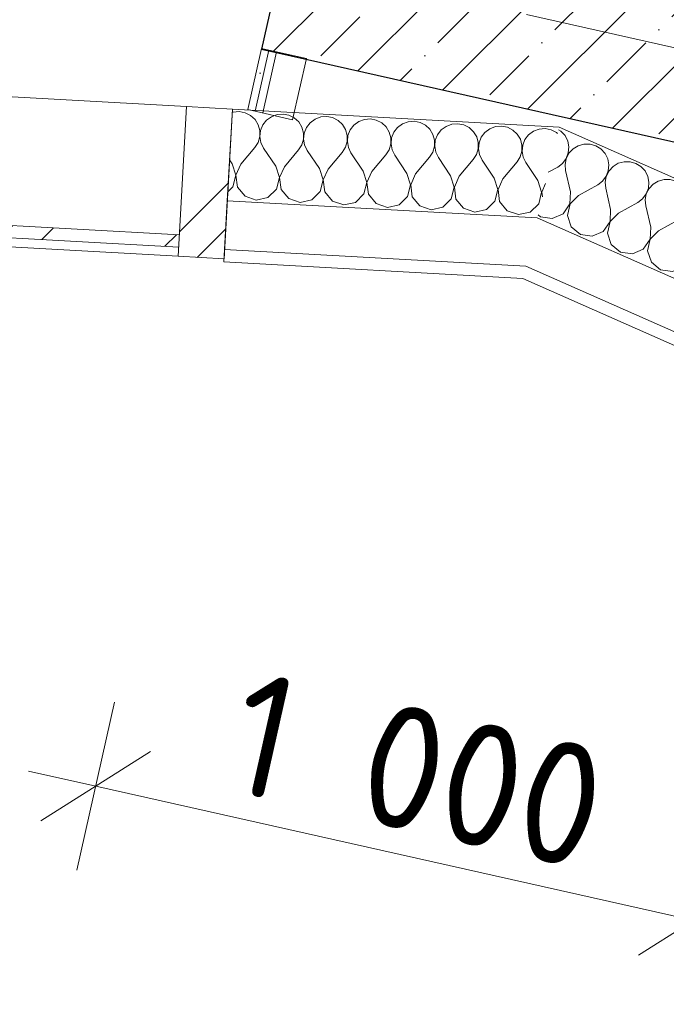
# Model space of a CAD drawing. Header units: millimetres. Extents: x -7213913 to -6937159, y 6128912 to 6404062.
# Tile 73 of 208: x -7193808 to -7192753, y 6156232 to 6157840. Entities that reach past the tile are written whole.
import ezdxf
from ezdxf.enums import TextEntityAlignment as Align

# ---------------------------------------------------------------- set-up
doc = ezdxf.new("R2010")
doc.units = ezdxf.units.MM
doc.header["$MEASUREMENT"] = 0
doc.set_wipeout_variables(frame=1)
doc.linetypes.add('Wipeout_Contour', pattern=[1000, 0, -1000])
doc.linetypes.add('Штрихпунктирная', pattern=[670.277762, 352.777767, -176.388884, 0, -141.111112])
for name, color, linetype in [('АР-Стены_внешние_.АР', 7, 'Continuous'), ('АР-Стены_внутренние_пилоны.АР', 7, 'Continuous'), ('АР-Стены_Наружные ВИТРАЖ', 7, 'Continuous'), ('АР-Стены_Перегородки_шахты_.АР', 7, 'Continuous'), ('АР-Чертеж-Оси_Осевые размеры.АР', 7, 'Continuous'), ('АР-Чертеж-Размеры.АР', 7, 'Continuous')]:
    doc.layers.add(name, color=color, linetype=linetype)
for name, color, linetype, lineweight in [('АР-Стены_внешние_.АР_Ном._пера__1', 7, 'Continuous', 0), ('АР-Стены_внутренние_пилоны.АР_Ном._пера__1', 7, 'Continuous', 30), ('АР-Стены_Наружные ВИТРАЖ_Ном._пера__120', 7, 'Continuous', 0), ('АР-Стены_Перегородки_шахты_.АР_Ном._пера__1', 7, 'Continuous', 15), ('АР-Чертеж-Оси_Осевые размеры.АР_Ном._пера__120', 7, 'Continuous', 0), ('АР-Чертеж-Размеры.АР_Ном._пера__1', 7, 'Continuous', 0)]:
    doc.layers.add(name, color=color, linetype=linetype, lineweight=lineweight)
doc.styles.add('РЎР“Р•РќР•Р\xa0Р\x98Р\xa0_РЎРўР\x98Р›Р¬_3', font='GOST_Common.ttf')
doc.styles.add('РЎР“Р•РќР•Р\xa0Р\x98Р\xa0_РЎРўР\x98Р›Р¬_5', font='GOTHIC.TTF')
doc.dimstyles.new('СГЕНЕРИР_СТИЛЬ__3', dxfattribs={"dimtxt": 200, "dimasz": 142.5, "dimexe": 0.18, "dimexo": 0.0625, "dimgap": 0, "dimtad": 1, "dimdec": 0, "dimzin": 0, "dimdsep": 46, "dimtxsty": 'РЎР“Р•РќР•Р\xa0Р\x98Р\xa0_РЎРўР\x98Р›Р¬_3', "dimblk": 'ARROWHEAD_6', "dimblk1": 'ARROWHEAD_6', "dimblk2": 'ARROWHEAD_6', "dimcen": 0.09, "dimse1": 1, "dimse2": 1, "dimclrd": 7, "dimclre": 7, "dimclrt": 7, "dimazin": 0, "dimtfac": 1, "dimtdec": 4, "dimtmove": 0, "dimatfit": 3, "dimfxl": 1, "dimtolj": 1, "dimtzin": 0, "dimarcsym": 0})
pattern_1 = [(45, (-6566190.34, 6562677.8), (-176.776695, 176.776695), []), (45, (-6566225.7, 6562713.15), (-176.776695, 176.776695), []), (45, (-6566261.05, 6562748.5), (-176.776695, 176.776695), [])]
pattern_2 = [(0, (-6566190.34, 6562677.795), (0, 75), [0, -75])]

# ---------------------------------------------------------------- blocks, each defined once
blk = doc.blocks.new('Навесная Стена_27_1', base_point=(-6566190.3, 6562677.8))
at = {"layer": 'АР-Стены_Наружные ВИТРАЖ_Ном._пера__120', "color": 7, "linetype": 'Continuous', "lineweight": 0, "flags": 128}
for points in [[(-7194671.7, 6157761.5), (-7195557.8, 6157810.5)], [(-7193535.8, 6157698.6), (-7194596.8, 6157757.3)], [(-7194685.2, 6157516.8), (-7195571.4, 6157565.9)], [(-7193549.4, 6157454), (-7194610.4, 6157512.7)]]:
    blk.add_lwpolyline(points, dxfattribs=at)
at = {"color": 254, "linetype": 'Wipeout_Contour', "lineweight": 0, "ltscale": 37880966.07852598}
blk.add_wipeout([(-7195570.6, 6157580.8), (-7194684.4, 6157531.8), (-7194683.3, 6157551.8), (-7195569.4, 6157600.8)], dxfattribs=at).dxf.layer = 'АР-Стены_Наружные ВИТРАЖ'
at = {"color": 254, "linetype": 'Wipeout_Contour', "lineweight": 0, "ltscale": 37877628.99157616}
blk.add_wipeout([(-7194609.5, 6157527.7), (-7193548.5, 6157469), (-7193547.4, 6157488.9), (-7194608.4, 6157547.6)], dxfattribs=at).dxf.layer = 'АР-Стены_Наружные ВИТРАЖ'
at = {"layer": 'АР-Стены_Наружные ВИТРАЖ', "linetype": 'Continuous', "lineweight": 0, "true_color": 0x000000}
h = blk.add_hatch(dxfattribs=at)
h.set_pattern_fill('АЛЮМИНИЙ_0001', color=18, style=0, pattern_type=2)
h.set_pattern_definition(pattern_1)
h.paths.add_polyline_path([(-7195570.6, 6157580.8), (-7194684.4, 6157531.8), (-7194683.3, 6157551.8), (-7195569.4, 6157600.8)])
h = blk.add_hatch(dxfattribs=at)
h.set_pattern_fill('АЛЮМИНИЙ_0001', color=18, style=0, pattern_type=2)
h.set_pattern_definition(pattern_1)
h.paths.add_polyline_path([(-7194609.5, 6157527.7), (-7193548.5, 6157469), (-7193547.4, 6157488.9), (-7194608.4, 6157547.6)])
at = {"layer": 'АР-Стены_Наружные ВИТРАЖ_Ном._пера__120', "color": 7, "linetype": 'Continuous', "lineweight": 0, "flags": 128}
for points in [[(-7195570.6, 6157580.8), (-7195569.4, 6157600.8), (-7194683.3, 6157551.8), (-7194684.4, 6157531.8)], [(-7194609.5, 6157527.7), (-7194608.4, 6157547.6), (-7193547.4, 6157488.9), (-7193548.5, 6157469)]]:
    blk.add_lwpolyline(points, close=True, dxfattribs=at)
at = {"color": 254, "linetype": 'Wipeout_Contour', "lineweight": 0, "ltscale": 37882732.34991529}
blk.add_wipeout([(-7195571.4, 6157565.9), (-7195557.8, 6157810.5), (-7195632.7, 6157814.6), (-7195646.3, 6157570)], dxfattribs=at).dxf.layer = 'АР-Стены_Наружные ВИТРАЖ'
at = {"color": 254, "linetype": 'Wipeout_Contour', "lineweight": 0, "ltscale": 37879673.46412234}
blk.add_wipeout([(-7194610.4, 6157512.7), (-7194596.8, 6157757.3), (-7194671.7, 6157761.5), (-7194685.2, 6157516.8)], dxfattribs=at).dxf.layer = 'АР-Стены_Наружные ВИТРАЖ'
at = {"color": 254, "linetype": 'Wipeout_Contour', "lineweight": 0, "ltscale": 37876058.21876802}
blk.add_wipeout([(-7193474.5, 6157449.8), (-7193460.9, 6157694.5), (-7193535.8, 6157698.6), (-7193549.4, 6157454)], dxfattribs=at).dxf.layer = 'АР-Стены_Наружные ВИТРАЖ'
at = {"layer": 'АР-Стены_Наружные ВИТРАЖ', "linetype": 'Continuous', "lineweight": 0, "true_color": 0x000000}
h = blk.add_hatch(dxfattribs=at)
h.set_pattern_fill('АЛЮМИНИЙ_0001', color=18, style=0, pattern_type=2)
h.set_pattern_definition(pattern_1)
h.paths.add_polyline_path([(-7195571.4, 6157565.9), (-7195557.8, 6157810.5), (-7195632.7, 6157814.6), (-7195646.3, 6157570)])
h = blk.add_hatch(dxfattribs=at)
h.set_pattern_fill('АЛЮМИНИЙ_0001', color=18, style=0, pattern_type=2)
h.set_pattern_definition(pattern_1)
h.paths.add_polyline_path([(-7194610.4, 6157512.7), (-7194596.8, 6157757.3), (-7194671.7, 6157761.5), (-7194685.2, 6157516.8)])
h = blk.add_hatch(dxfattribs=at)
h.set_pattern_fill('АЛЮМИНИЙ_0001', color=18, style=0, pattern_type=2)
h.set_pattern_definition(pattern_1)
h.paths.add_polyline_path([(-7193474.5, 6157449.8), (-7193460.9, 6157694.5), (-7193535.8, 6157698.6), (-7193549.4, 6157454)])
at = {"layer": 'АР-Стены_Наружные ВИТРАЖ_Ном._пера__120', "color": 7, "linetype": 'Continuous', "lineweight": 0, "flags": 128}
for points in [[(-7195571.4, 6157565.9), (-7195646.3, 6157570), (-7195632.7, 6157814.6), (-7195557.8, 6157810.5)], [(-7194610.4, 6157512.7), (-7194685.2, 6157516.8), (-7194671.7, 6157761.5), (-7194596.8, 6157757.3)], [(-7193474.5, 6157449.8), (-7193549.4, 6157454), (-7193535.8, 6157698.6), (-7193460.9, 6157694.5)]]:
    blk.add_lwpolyline(points, close=True, dxfattribs=at)
blk = doc.blocks.new('Стена_138_1', base_point=(-7193413.3, 6157793.6))
at = {"layer": 'АР-Стены_Перегородки_шахты_.АР', "linetype": 'Continuous', "lineweight": 0, "true_color": 0x000000}
h = blk.add_hatch(dxfattribs=at)
h.set_pattern_fill('ШТУКАТУРКА__ГИПС_03_0001', color=18, style=0, pattern_type=2)
h.set_pattern_definition(pattern_2)
h.paths.add_polyline_path([(-7193413.3, 6157793.6), (-7193435.8, 6157693.5), (-7193423.6, 6157690.8), (-7193401.1, 6157790.8)])
h = blk.add_hatch(dxfattribs=at)
h.set_pattern_fill('ШТУКАТУРКА__ГИПС_03_0001', color=18, style=0, pattern_type=2)
h.set_pattern_definition(pattern_2)
h.paths.add_polyline_path([(-7193401.1, 6157790.8), (-7193423.6, 6157690.8), (-7193411.4, 6157688), (-7193388.9, 6157788.1)])
at = {"layer": 'АР-Стены_Перегородки_шахты_.АР_Ном._пера__1', "color": 7, "linetype": 'Continuous', "lineweight": 0}
for p, q in [((-7193401.1, 6157790.8), (-7193423.6, 6157690.8)), ((-7193388.9, 6157788.1), (-7193411.4, 6157688))]:
    blk.add_line(p, q, dxfattribs=at)
at = {"layer": 'АР-Стены_Перегородки_шахты_.АР_Ном._пера__1', "color": 7, "linetype": 'Continuous', "lineweight": 0, "flags": 128}
for points in [[(-7193413.3, 6157793.6), (-7193435.8, 6157693.5)], [(-7193340.1, 6157777.1), (-7193413.3, 6157793.6)], [(-7193362.6, 6157677.1), (-7193340.1, 6157777.1)], [(-7193435.8, 6157693.5), (-7193362.6, 6157677.1)]]:
    blk.add_lwpolyline(points, dxfattribs=at)
blk = doc.blocks.new('Стена_248_1', base_point=(-7192306.2, 6158158.3))
at = {"layer": 'АР-Стены_внутренние_пилоны.АР', "linetype": 'Continuous', "lineweight": 0, "true_color": 0x000000}
h = blk.add_hatch(dxfattribs=at)
h.set_pattern_fill('ЖЕЛЕЗОБЕТОН__PROJECT__0001', color=18, style=0, pattern_type=2)
h.set_pattern_definition([(45, (-6566190.34, 6562677.8), (-84.852814, 84.852814), []), (45, (-6566232.77, 6562720.22), (-84.852814, 84.852814), [90, -30, 0, -30])])
h.paths.add_polyline_path([(-7192306.2, 6158158.3), (-7193281.9, 6158377.5), (-7193413.4, 6157792.1), (-7192437.7, 6157572.9)])
at = {"layer": 'АР-Стены_внутренние_пилоны.АР_Ном._пера__1', "color": 7, "linetype": 'Continuous', "lineweight": 30, "flags": 128}
for points in [[(-7193281.9, 6158377.5), (-7193413.4, 6157792.1)], [(-7192306.2, 6158158.3), (-7193281.9, 6158377.5)], [(-7192437.7, 6157572.9), (-7192306.2, 6158158.3)], [(-7193413.4, 6157792.1), (-7192437.7, 6157572.9)]]:
    blk.add_lwpolyline(points, dxfattribs=at)
blk = doc.blocks.new('*X657', base_point=(-6566190.3, 6562677.8))
at = {"layer": 'АР-Стены_внешние_.АР_Ном._пера__1', "color": 7, "linetype": 'Continuous', "lineweight": 0}
for p, q in [((-7193459.3, 6157689.4), (-7193461.3, 6157688.7)), ((-7193449.5, 6157690.3), (-7193459.3, 6157689.4)), ((-7193439.9, 6157688.4), (-7193449.5, 6157690.3)), ((-7193431.1, 6157683.9), (-7193439.9, 6157688.4)), ((-7193378.2, 6157686.3), (-7193388, 6157685.5)), ((-7193368.5, 6157684.4), (-7193378.2, 6157686.3)), ((-7193423.8, 6157677.2), (-7193431.1, 6157683.9)), ((-7193418.7, 6157668.8), (-7193423.8, 6157677.2)), ((-7193405.2, 6157676.2), (-7193411.2, 6157668.4)), ((-7193397.2, 6157682), (-7193405.2, 6157676.2)), ((-7193388, 6157685.5), (-7193397.2, 6157682)), ((-7193359.8, 6157680), (-7193368.5, 6157684.4)), ((-7193352.5, 6157673.3), (-7193359.8, 6157680)), ((-7193347.4, 6157664.8), (-7193352.5, 6157673.3)), ((-7193333.9, 6157672.2), (-7193339.9, 6157664.4)), ((-7193325.9, 6157678.1), (-7193333.9, 6157672.2)), ((-7193316.7, 6157681.6), (-7193325.9, 6157678.1)), ((-7193306.9, 6157682.4), (-7193316.7, 6157681.6)), ((-7193297.2, 6157680.5), (-7193306.9, 6157682.4)), ((-7193288.4, 6157676), (-7193297.2, 6157680.5)), ((-7193281.2, 6157669.3), (-7193288.4, 6157676)), ((-7193254.6, 6157674.1), (-7193262.5, 6157668.3)), ((-7193245.4, 6157677.6), (-7193254.6, 6157674.1)), ((-7193235.6, 6157678.4), (-7193245.4, 6157677.6)), ((-7193225.9, 6157676.5), (-7193235.6, 6157678.4)), ((-7193217.1, 6157672.1), (-7193225.9, 6157676.5)), ((-7193209.9, 6157665.4), (-7193217.1, 6157672.1)), ((-7193183.3, 6157670.2), (-7193191.2, 6157664.3)), ((-7193174.1, 6157673.7), (-7193183.3, 6157670.2)), ((-7193164.2, 6157674.5), (-7193174.1, 6157673.7)), ((-7193154.6, 6157672.6), (-7193164.2, 6157674.5)), ((-7193145.8, 6157668.1), (-7193154.6, 6157672.6)), ((-7193092.9, 6157670.5), (-7193102.7, 6157669.7)), ((-7193083.3, 6157668.6), (-7193092.9, 6157670.5)), ((-7193416.1, 6157659.3), (-7193418.7, 6157668.8)), ((-7193416.2, 6157649.4), (-7193416.1, 6157659.3)), ((-7193414.9, 6157659.2), (-7193415.9, 6157649.4)), ((-7193411.2, 6157668.4), (-7193414.9, 6157659.2)), ((-7193344.8, 6157655.3), (-7193347.4, 6157664.8)), ((-7193344.8, 6157645.5), (-7193344.8, 6157655.3)), ((-7193343.5, 6157655.3), (-7193344.6, 6157645.5)), ((-7193339.9, 6157664.4), (-7193343.5, 6157655.3)), ((-7193276.1, 6157660.9), (-7193281.2, 6157669.3)), ((-7193273.5, 6157651.4), (-7193276.1, 6157660.9)), ((-7193268.6, 6157660.5), (-7193272.2, 6157651.3)), ((-7193262.5, 6157668.3), (-7193268.6, 6157660.5)), ((-7193204.8, 6157656.9), (-7193209.9, 6157665.4)), ((-7193202.1, 6157647.4), (-7193204.8, 6157656.9)), ((-7193197.2, 6157656.5), (-7193200.9, 6157647.4)), ((-7193191.2, 6157664.3), (-7193197.2, 6157656.5)), ((-7193138.6, 6157661.4), (-7193145.8, 6157668.1)), ((-7193133.4, 6157653), (-7193138.6, 6157661.4)), ((-7193119.9, 6157660.4), (-7193125.9, 6157652.6)), ((-7193112, 6157666.2), (-7193119.9, 6157660.4)), ((-7193102.7, 6157669.7), (-7193112, 6157666.2)), ((-7193074.5, 6157664.2), (-7193083.3, 6157668.6)), ((-7193067.2, 6157657.5), (-7193074.5, 6157664.2)), ((-7193062.1, 6157649.1), (-7193067.2, 6157657.5)), ((-7193048.6, 6157656.4), (-7193054.6, 6157648.6)), ((-7193040.7, 6157662.3), (-7193048.6, 6157656.4)), ((-7193031.4, 6157665.8), (-7193040.7, 6157662.3)), ((-7193021.6, 6157666.6), (-7193031.4, 6157665.8)), ((-7193011.9, 6157664.7), (-7193021.6, 6157666.6)), ((-7193003.2, 6157660.2), (-7193011.9, 6157664.7)), ((-7192995.9, 6157653.5), (-7193003.2, 6157660.2)), ((-7192969.3, 6157658.4), (-7192977.3, 6157652.5)), ((-7192960.1, 6157661.8), (-7192969.3, 6157658.4)), ((-7192950.3, 6157662.6), (-7192960.1, 6157661.8)), ((-7192940.6, 6157660.7), (-7192950.3, 6157662.6)), ((-7192931.8, 6157656.3), (-7192940.6, 6157660.7)), ((-7192930, 6157654.5), (-7192931.8, 6157656.3)), ((-7193424.2, 6157631.6), (-7193418.9, 6157640)), ((-7193418.9, 6157640), (-7193416.2, 6157649.4)), ((-7193415.9, 6157649.4), (-7193414.2, 6157639.7)), ((-7193414.2, 6157639.7), (-7193409.9, 6157630.8)), ((-7193347.6, 6157636), (-7193344.8, 6157645.5)), ((-7193344.6, 6157645.5), (-7193342.9, 6157635.8)), ((-7193276.3, 6157632.1), (-7193273.5, 6157641.5)), ((-7193273.5, 6157641.5), (-7193273.5, 6157651.4)), ((-7193272.2, 6157651.3), (-7193273.2, 6157641.5)), ((-7193273.2, 6157641.5), (-7193271.5, 6157631.8)), ((-7193202.2, 6157637.6), (-7193202.1, 6157647.4)), ((-7193200.9, 6157647.4), (-7193201.9, 6157637.6)), ((-7193130.8, 6157643.5), (-7193133.4, 6157653)), ((-7193130.9, 6157633.6), (-7193130.8, 6157643.5)), ((-7193129.6, 6157643.4), (-7193130.6, 6157633.6)), ((-7193125.9, 6157652.6), (-7193129.6, 6157643.4)), ((-7193059.5, 6157639.6), (-7193062.1, 6157649.1)), ((-7193059.6, 6157629.7), (-7193059.5, 6157639.6)), ((-7193058.3, 6157639.5), (-7193059.3, 6157629.7)), ((-7193054.6, 6157648.6), (-7193058.3, 6157639.5)), ((-7192990.8, 6157645.1), (-7192995.9, 6157653.5)), ((-7192988.2, 6157635.6), (-7192990.8, 6157645.1)), ((-7192983.3, 6157644.7), (-7192986.9, 6157635.5)), ((-7192977.3, 6157652.5), (-7192983.3, 6157644.7)), ((-7193447.1, 6157604.3), (-7193424.2, 6157631.6)), ((-7193390.1, 6157601.1), (-7193409.9, 6157630.8)), ((-7193375.8, 6157600.3), (-7193352.8, 6157627.7)), ((-7193352.8, 6157627.7), (-7193347.6, 6157636)), ((-7193342.9, 6157635.8), (-7193338.6, 6157626.9)), ((-7193318.8, 6157597.2), (-7193338.6, 6157626.9)), ((-7193304.5, 6157596.4), (-7193281.5, 6157623.7)), ((-7193281.5, 6157623.7), (-7193276.3, 6157632.1)), ((-7193271.5, 6157631.8), (-7193267.3, 6157622.9)), ((-7193247.4, 6157593.2), (-7193267.3, 6157622.9)), ((-7193210.2, 6157619.8), (-7193205, 6157628.1)), ((-7193205, 6157628.1), (-7193202.2, 6157637.6)), ((-7193201.9, 6157637.6), (-7193200.2, 6157627.9)), ((-7193200.2, 6157627.9), (-7193195.9, 6157619)), ((-7193138.9, 6157615.8), (-7193133.6, 6157624.2)), ((-7193133.6, 6157624.2), (-7193130.9, 6157633.6)), ((-7193130.6, 6157633.6), (-7193128.9, 6157623.9)), ((-7193128.9, 6157623.9), (-7193124.6, 6157615.1)), ((-7193062.3, 6157620.2), (-7193059.6, 6157629.7)), ((-7193059.3, 6157629.7), (-7193057.6, 6157620)), ((-7192991, 6157616.3), (-7192988.2, 6157625.8)), ((-7192988.2, 6157625.8), (-7192988.2, 6157635.6)), ((-7192986.9, 6157635.5), (-7192988, 6157625.7)), ((-7192988, 6157625.7), (-7192986.3, 6157616)), ((-7193461.4, 6157605.1), (-7193465.5, 6157611.3)), ((-7193233.2, 6157592.4), (-7193210.2, 6157619.8)), ((-7193176.1, 6157589.3), (-7193195.9, 6157619)), ((-7193161.9, 6157588.5), (-7193138.9, 6157615.8)), ((-7193104.8, 6157585.3), (-7193124.6, 6157615.1)), ((-7193090.5, 6157584.6), (-7193067.6, 6157611.9)), ((-7193067.6, 6157611.9), (-7193062.3, 6157620.2)), ((-7193057.6, 6157620), (-7193053.3, 6157611.1)), ((-7193033.5, 6157581.4), (-7193053.3, 6157611.1)), ((-7193019.2, 6157580.6), (-7192996.2, 6157608)), ((-7192996.2, 6157608), (-7192991, 6157616.3)), ((-7192986.3, 6157616), (-7192982, 6157607.2)), ((-7192962.2, 6157577.5), (-7192982, 6157607.2)), ((-7193455.4, 6157586.5), (-7193461.4, 6157605.1)), ((-7193447.1, 6157604.3), (-7193455.1, 6157586.5)), ((-7193384.1, 6157582.5), (-7193390.1, 6157601.1)), ((-7193375.8, 6157600.3), (-7193383.8, 6157582.5)), ((-7193312.8, 6157578.6), (-7193318.8, 6157597.2)), ((-7193304.5, 6157596.4), (-7193312.5, 6157578.6)), ((-7193241.5, 6157574.7), (-7193247.4, 6157593.2)), ((-7193233.2, 6157592.4), (-7193241.2, 6157574.6)), ((-7193460.1, 6157567.5), (-7193455.4, 6157586.5)), ((-7193455.1, 6157586.5), (-7193452.6, 6157567.1)), ((-7193388.8, 6157563.6), (-7193384.1, 6157582.5)), ((-7193383.8, 6157582.5), (-7193381.2, 6157563.2)), ((-7193317.5, 6157559.7), (-7193312.8, 6157578.6)), ((-7193312.5, 6157578.6), (-7193309.9, 6157559.2)), ((-7193246.1, 6157555.7), (-7193241.5, 6157574.7)), ((-7193241.2, 6157574.6), (-7193238.6, 6157555.3)), ((-7193170.1, 6157570.7), (-7193176.1, 6157589.3)), ((-7193161.9, 6157588.5), (-7193169.8, 6157570.7)), ((-7193098.8, 6157566.8), (-7193104.8, 6157585.3)), ((-7193090.5, 6157584.6), (-7193098.5, 6157566.7)), ((-7193027.5, 6157562.8), (-7193033.5, 6157581.4)), ((-7193019.2, 6157580.6), (-7193027.2, 6157562.8)), ((-7192956.2, 6157558.9), (-7192962.2, 6157577.5)), ((-7193468.4, 6157559.4), (-7193460.1, 6157567.5)), ((-7193452.6, 6157567.1), (-7193440.2, 6157552)), ((-7193402.7, 6157549.9), (-7193388.8, 6157563.6)), ((-7193381.2, 6157563.2), (-7193368.9, 6157548.1)), ((-7193331.4, 6157546), (-7193317.5, 6157559.7)), ((-7193309.9, 6157559.2), (-7193297.6, 6157544.1)), ((-7193174.8, 6157551.8), (-7193170.1, 6157570.7)), ((-7193169.8, 6157570.7), (-7193167.3, 6157551.3)), ((-7193103.5, 6157547.8), (-7193098.8, 6157566.8)), ((-7193098.5, 6157566.7), (-7193096, 6157547.4)), ((-7193032.2, 6157543.9), (-7193027.5, 6157562.8)), ((-7193027.2, 6157562.8), (-7193024.6, 6157543.4)), ((-7192960.9, 6157539.9), (-7192956.2, 6157558.9)), ((-7192949.5, 6157573), (-7192955.9, 6157558.9)), ((-7192955.9, 6157558.9), (-7192954.8, 6157550.9)), ((-7193440.2, 6157552), (-7193421.8, 6157545.6)), ((-7193421.8, 6157545.6), (-7193402.7, 6157549.9)), ((-7193368.9, 6157548.1), (-7193350.4, 6157541.7)), ((-7193350.4, 6157541.7), (-7193331.4, 6157546)), ((-7193297.6, 6157544.1), (-7193279.1, 6157537.8)), ((-7193279.1, 6157537.8), (-7193260.1, 6157542)), ((-7193260.1, 6157542), (-7193246.1, 6157555.7)), ((-7193238.6, 6157555.3), (-7193226.3, 6157540.2)), ((-7193188.8, 6157538.1), (-7193174.8, 6157551.8)), ((-7193167.3, 6157551.3), (-7193154.9, 6157536.2)), ((-7193117.4, 6157534.2), (-7193103.5, 6157547.8)), ((-7193096, 6157547.4), (-7193083.6, 6157532.3)), ((-7193046.1, 6157530.2), (-7193032.2, 6157543.9)), ((-7193024.6, 6157543.4), (-7193012.3, 6157528.3)), ((-7193226.3, 6157540.2), (-7193207.8, 6157533.8)), ((-7193207.8, 6157533.8), (-7193188.8, 6157538.1)), ((-7193154.9, 6157536.2), (-7193136.5, 6157529.9)), ((-7193136.5, 6157529.9), (-7193117.4, 6157534.2)), ((-7193083.6, 6157532.3), (-7193065.2, 6157525.9)), ((-7193065.2, 6157525.9), (-7193046.1, 6157530.2)), ((-7193012.3, 6157528.3), (-7192993.8, 6157522)), ((-7192993.8, 6157522), (-7192974.8, 6157526.3)), ((-7192974.8, 6157526.3), (-7192960.9, 6157539.9))]:
    blk.add_line(p, q, dxfattribs=at)
blk = doc.blocks.new('Стена_313_1', base_point=(-7193460.9, 6157694.5))
at = {"layer": 'АР-Стены_внешние_.АР_Ном._пера__1', "color": 7, "linetype": 'Continuous', "lineweight": 0}
for p, q in [((-7193469.2, 6157544.7), (-7192963.1, 6157516.7)), ((-7193473.6, 6157464.8), (-7192982, 6157437.6))]:
    blk.add_line(p, q, dxfattribs=at)
at = {"layer": 'АР-Стены_внешние_.АР_Ном._пера__1', "color": 7, "linetype": 'Continuous', "lineweight": 0, "flags": 128}
for points in [[(-7193469.2, 6157544.7), (-7193460.9, 6157694.5)], [(-7192927.4, 6157665), (-7193460.9, 6157694.5)], [(-7193473.6, 6157464.8), (-7193469.2, 6157544.7)], [(-7193474.7, 6157444.9), (-7193473.6, 6157464.8)], [(-7193474.7, 6157444.9), (-7192986.8, 6157417.9)]]:
    blk.add_lwpolyline(points, dxfattribs=at)
at = {"layer": 'АР-Стены_внешние_.АР', "color": 7, "lineweight": 0}
blk.add_blockref('*X657', (-6566190.3, 6562677.8), dxfattribs=at)
blk = doc.blocks.new('*X659', base_point=(-6566190.3, 6562677.8))
at = {"layer": 'АР-Стены_внешние_.АР_Ном._пера__1', "color": 7, "linetype": 'Continuous', "lineweight": 0}
for p, q in [((-7192924.6, 6157658.3), (-7192928.5, 6157660.7)), ((-7192917.9, 6157651), (-7192924.6, 6157658.3)), ((-7192913.5, 6157642.2), (-7192917.9, 6157651)), ((-7192911.7, 6157632.5), (-7192913.5, 6157642.2)), ((-7192916.2, 6157613.5), (-7192912.6, 6157622.7)), ((-7192911.5, 6157622.2), (-7192915.9, 6157613.4)), ((-7192912.6, 6157622.7), (-7192911.7, 6157632.5)), ((-7192904.8, 6157629.5), (-7192911.5, 6157622.2)), ((-7192896.4, 6157634.6), (-7192904.8, 6157629.5)), ((-7192887, 6157637.3), (-7192896.4, 6157634.6)), ((-7192877.1, 6157637.3), (-7192887, 6157637.3)), ((-7192867.6, 6157634.6), (-7192877.1, 6157637.3)), ((-7192859.2, 6157629.4), (-7192867.6, 6157634.6)), ((-7192852.6, 6157622.1), (-7192859.2, 6157629.4)), ((-7192848.2, 6157613.3), (-7192852.6, 6157622.1)), ((-7192922.1, 6157605.6), (-7192916.2, 6157613.5)), ((-7192915.9, 6157613.4), (-7192917.7, 6157603.7)), ((-7192846.4, 6157603.6), (-7192848.2, 6157613.3)), ((-7192831.1, 6157605.8), (-7192839.5, 6157600.6)), ((-7192821.6, 6157608.5), (-7192831.1, 6157605.8)), ((-7192811.8, 6157608.4), (-7192821.6, 6157608.5)), ((-7192802.3, 6157605.7), (-7192811.8, 6157608.4)), ((-7192793.9, 6157600.6), (-7192802.3, 6157605.7)), ((-7192945.2, 6157591.1), (-7192929.9, 6157599.7)), ((-7192929.9, 6157599.7), (-7192922.1, 6157605.6)), ((-7192917.7, 6157603.7), (-7192916.9, 6157593.9)), ((-7192908.8, 6157559.1), (-7192916.9, 6157593.9)), ((-7192850.8, 6157584.6), (-7192847.3, 6157593.8)), ((-7192846.1, 6157593.3), (-7192850.6, 6157584.5)), ((-7192847.3, 6157593.8), (-7192846.4, 6157603.6)), ((-7192839.5, 6157600.6), (-7192846.1, 6157593.3)), ((-7192787.3, 6157593.3), (-7192793.9, 6157600.6)), ((-7192782.9, 6157584.5), (-7192787.3, 6157593.3)), ((-7192864.6, 6157570.8), (-7192856.7, 6157576.8)), ((-7192856.7, 6157576.8), (-7192850.8, 6157584.6)), ((-7192850.6, 6157584.5), (-7192852.4, 6157574.8)), ((-7192852.4, 6157574.8), (-7192851.5, 6157565)), ((-7192781.1, 6157574.8), (-7192782.9, 6157584.5)), ((-7192781.9, 6157565), (-7192781.1, 6157574.8)), ((-7192765.8, 6157576.9), (-7192774.2, 6157571.7)), ((-7192756.3, 6157579.6), (-7192765.8, 6157576.9)), ((-7192746.4, 6157579.6), (-7192756.3, 6157579.6)), ((-7192737, 6157576.9), (-7192746.4, 6157579.6)), ((-7192728.6, 6157571.7), (-7192737, 6157576.9)), ((-7192909.8, 6157539.6), (-7192908.8, 6157559.1)), ((-7192895.7, 6157553.3), (-7192864.6, 6157570.8)), ((-7192843.5, 6157530.2), (-7192851.5, 6157565)), ((-7192785.5, 6157555.8), (-7192781.9, 6157565)), ((-7192780.8, 6157564.5), (-7192785.2, 6157555.7)), ((-7192774.2, 6157571.7), (-7192780.8, 6157564.5)), ((-7192721.9, 6157564.4), (-7192728.6, 6157571.7)), ((-7192717.5, 6157555.6), (-7192721.9, 6157564.4)), ((-7192895.7, 6157553.3), (-7192909.5, 6157539.5)), ((-7192830.4, 6157524.5), (-7192799.3, 6157541.9)), ((-7192799.3, 6157541.9), (-7192791.4, 6157547.9)), ((-7192791.4, 6157547.9), (-7192785.5, 6157555.8)), ((-7192785.2, 6157555.7), (-7192787.1, 6157546)), ((-7192787.1, 6157546), (-7192786.2, 6157536.2)), ((-7192715.7, 6157545.9), (-7192717.5, 6157555.6)), ((-7192716.6, 6157536.1), (-7192715.7, 6157545.9)), ((-7192708.8, 6157542.9), (-7192715.5, 6157535.6)), ((-7192700.4, 6157548), (-7192708.8, 6157542.9)), ((-7192691, 6157550.7), (-7192700.4, 6157548)), ((-7192681.1, 6157550.7), (-7192691, 6157550.7)), ((-7192671.6, 6157548), (-7192681.1, 6157550.7)), ((-7192663.2, 6157542.8), (-7192671.6, 6157548)), ((-7192656.6, 6157535.5), (-7192663.2, 6157542.8)), ((-7192920.8, 6157523.5), (-7192909.8, 6157539.6)), ((-7192909.5, 6157539.5), (-7192913.9, 6157520.5)), ((-7192844.4, 6157510.7), (-7192843.5, 6157530.2)), ((-7192778.1, 6157501.4), (-7192786.2, 6157536.2)), ((-7192726.1, 6157519), (-7192720.2, 6157526.9)), ((-7192719.9, 6157526.8), (-7192721.7, 6157517.1)), ((-7192720.2, 6157526.9), (-7192716.6, 6157536.1)), ((-7192715.5, 6157535.6), (-7192719.9, 6157526.8)), ((-7192652.2, 6157526.7), (-7192656.6, 6157535.5)), ((-7192650.4, 6157517), (-7192652.2, 6157526.7)), ((-7192961.9, 6157521.6), (-7192958, 6157518.4)), ((-7192958, 6157518.4), (-7192938.7, 6157515.7)), ((-7192938.7, 6157515.7), (-7192920.8, 6157523.5)), ((-7192913.9, 6157520.5), (-7192907.7, 6157502)), ((-7192855.5, 6157494.7), (-7192844.4, 6157510.7)), ((-7192844.2, 6157510.6), (-7192848.6, 6157491.6)), ((-7192830.4, 6157524.5), (-7192844.2, 6157510.6)), ((-7192765.1, 6157495.6), (-7192733.9, 6157513.1)), ((-7192733.9, 6157513.1), (-7192726.1, 6157519)), ((-7192721.7, 6157517.1), (-7192720.9, 6157507.3)), ((-7192651.3, 6157507.2), (-7192650.4, 6157517)), ((-7192643.5, 6157514), (-7192650.1, 6157506.7)), ((-7192635.1, 6157519.2), (-7192643.5, 6157514)), ((-7192625.6, 6157521.8), (-7192635.1, 6157519.2)), ((-7192615.8, 6157521.8), (-7192625.6, 6157521.8)), ((-7192606.3, 6157519.1), (-7192615.8, 6157521.8)), ((-7192597.9, 6157513.9), (-7192606.3, 6157519.1)), ((-7192591.3, 6157506.7), (-7192597.9, 6157513.9)), ((-7192907.7, 6157502), (-7192892.7, 6157489.5)), ((-7192873.4, 6157486.8), (-7192855.5, 6157494.7)), ((-7192779.1, 6157481.9), (-7192778.1, 6157501.4)), ((-7192765.1, 6157495.6), (-7192778.8, 6157481.7)), ((-7192712.8, 6157472.5), (-7192720.9, 6157507.3)), ((-7192660.7, 6157490.1), (-7192654.8, 6157498)), ((-7192654.6, 6157497.9), (-7192656.4, 6157488.2)), ((-7192654.8, 6157498), (-7192651.3, 6157507.2)), ((-7192650.1, 6157506.7), (-7192654.6, 6157497.9)), ((-7192586.9, 6157497.8), (-7192591.3, 6157506.7)), ((-7192585.1, 6157488.2), (-7192586.9, 6157497.8)), ((-7192892.7, 6157489.5), (-7192873.4, 6157486.8)), ((-7192848.6, 6157491.6), (-7192842.4, 6157473.1)), ((-7192790.2, 6157465.8), (-7192779.1, 6157481.9)), ((-7192778.8, 6157481.7), (-7192783.3, 6157462.7)), ((-7192699.7, 6157466.7), (-7192668.6, 6157484.2)), ((-7192668.6, 6157484.2), (-7192660.7, 6157490.1)), ((-7192656.4, 6157488.2), (-7192655.5, 6157478.4)), ((-7192647.5, 6157443.6), (-7192655.5, 6157478.4)), ((-7192589.5, 6157469.2), (-7192585.9, 6157478.4)), ((-7192584.8, 6157477.9), (-7192589.2, 6157469)), ((-7192585.9, 6157478.4), (-7192585.1, 6157488.2)), ((-7192578.2, 6157485.1), (-7192584.8, 6157477.9)), ((-7192569.8, 6157490.3), (-7192578.2, 6157485.1)), ((-7192560.3, 6157493), (-7192569.8, 6157490.3)), ((-7192550.4, 6157493), (-7192560.3, 6157493)), ((-7192541, 6157490.3), (-7192550.4, 6157493)), ((-7192532.6, 6157485.1), (-7192541, 6157490.3)), ((-7192525.9, 6157477.8), (-7192532.6, 6157485.1)), ((-7192521.5, 6157469), (-7192525.9, 6157477.8)), ((-7192842.4, 6157473.1), (-7192827.4, 6157460.6)), ((-7192808, 6157457.9), (-7192790.2, 6157465.8)), ((-7192783.3, 6157462.7), (-7192777, 6157444.2)), ((-7192713.8, 6157453), (-7192712.8, 6157472.5)), ((-7192699.7, 6157466.7), (-7192713.5, 6157452.9)), ((-7192603.3, 6157455.3), (-7192595.4, 6157461.3)), ((-7192595.4, 6157461.3), (-7192589.5, 6157469.2)), ((-7192589.2, 6157469), (-7192591.1, 6157459.4)), ((-7192519.7, 6157459.3), (-7192521.5, 6157469)), ((-7192504.4, 6157461.4), (-7192512.8, 6157456.2)), ((-7192495, 6157464.1), (-7192504.4, 6157461.4)), ((-7192485.1, 6157464.1), (-7192495, 6157464.1)), ((-7192475.6, 6157461.4), (-7192485.1, 6157464.1)), ((-7192467.2, 6157456.2), (-7192475.6, 6157461.4)), ((-7192827.4, 6157460.6), (-7192808, 6157457.9)), ((-7192724.8, 6157436.9), (-7192713.8, 6157453)), ((-7192713.5, 6157452.9), (-7192717.9, 6157433.9)), ((-7192634.4, 6157437.8), (-7192603.3, 6157455.3)), ((-7192591.1, 6157459.4), (-7192590.2, 6157449.5)), ((-7192582.1, 6157414.8), (-7192590.2, 6157449.5)), ((-7192524.2, 6157440.3), (-7192520.6, 6157449.5)), ((-7192519.5, 6157449), (-7192523.9, 6157440.2)), ((-7192520.6, 6157449.5), (-7192519.7, 6157459.3)), ((-7192512.8, 6157456.2), (-7192519.5, 6157449)), ((-7192460.6, 6157448.9), (-7192467.2, 6157456.2)), ((-7192456.2, 6157440.1), (-7192460.6, 6157448.9)), ((-7192777, 6157444.2), (-7192762, 6157431.8)), ((-7192762, 6157431.8), (-7192742.7, 6157429.1)), ((-7192742.7, 6157429.1), (-7192724.8, 6157436.9)), ((-7192717.9, 6157433.9), (-7192711.7, 6157415.4)), ((-7192648.4, 6157424.1), (-7192647.5, 6157443.6)), ((-7192634.4, 6157437.8), (-7192648.2, 6157424)), ((-7192537.9, 6157426.4), (-7192530.1, 6157432.4)), ((-7192530.1, 6157432.4), (-7192524.2, 6157440.3)), ((-7192523.9, 6157440.2), (-7192525.7, 6157430.5)), ((-7192525.7, 6157430.5), (-7192524.9, 6157420.7)), ((-7192454.4, 6157430.4), (-7192456.2, 6157440.1)), ((-7192455.3, 6157420.6), (-7192454.4, 6157430.4)), ((-7192444.5, 6157429.2), (-7192447.5, 6157427.4)), ((-7192711.7, 6157415.4), (-7192696.7, 6157402.9)), ((-7192659.5, 6157408), (-7192648.4, 6157424.1)), ((-7192648.2, 6157424), (-7192652.6, 6157405)), ((-7192583.1, 6157395.3), (-7192582.1, 6157414.8)), ((-7192569.1, 6157409), (-7192537.9, 6157426.4)), ((-7192516.8, 6157385.9), (-7192524.9, 6157420.7)), ((-7192458.8, 6157411.4), (-7192455.3, 6157420.6)), ((-7192454.1, 6157420.1), (-7192458.6, 6157411.3)), ((-7192447.5, 6157427.4), (-7192454.1, 6157420.1)), ((-7192696.7, 6157402.9), (-7192677.4, 6157400.2)), ((-7192677.4, 6157400.2), (-7192659.5, 6157408)), ((-7192652.6, 6157405), (-7192646.4, 6157386.5)), ((-7192569.1, 6157409), (-7192582.8, 6157395.1)), ((-7192503.7, 6157380.1), (-7192472.6, 6157397.6)), ((-7192472.6, 6157397.6), (-7192464.7, 6157403.5)), ((-7192464.7, 6157403.5), (-7192458.8, 6157411.4)), ((-7192458.6, 6157411.3), (-7192460.4, 6157401.6)), ((-7192460.4, 6157401.6), (-7192459.8, 6157394.6)), ((-7192646.4, 6157386.5), (-7192631.4, 6157374)), ((-7192594.2, 6157379.2), (-7192583.1, 6157395.3)), ((-7192582.8, 6157395.1), (-7192587.3, 6157376.1)), ((-7192517.8, 6157366.4), (-7192516.8, 6157385.9)), ((-7192631.4, 6157374), (-7192612, 6157371.3)), ((-7192612, 6157371.3), (-7192594.2, 6157379.2)), ((-7192587.3, 6157376.1), (-7192581, 6157357.6)), ((-7192528.8, 6157350.3), (-7192517.8, 6157366.4)), ((-7192517.5, 6157366.3), (-7192521.9, 6157347.3)), ((-7192503.7, 6157380.1), (-7192517.5, 6157366.3)), ((-7192581, 6157357.6), (-7192566, 6157345.2)), ((-7192546.7, 6157342.5), (-7192528.8, 6157350.3)), ((-7192566, 6157345.2), (-7192546.7, 6157342.5)), ((-7192521.9, 6157347.3), (-7192515.7, 6157328.8)), ((-7192515.7, 6157328.8), (-7192500.7, 6157316.3)), ((-7192500.7, 6157316.3), (-7192494.7, 6157315.5))]:
    blk.add_line(p, q, dxfattribs=at)
blk = doc.blocks.new('Стена_314_1', base_point=(-7192927.4, 6157665))
at = {"layer": 'АР-Стены_внешние_.АР_Ном._пера__1', "color": 7, "linetype": 'Continuous', "lineweight": 0}
for p, q in [((-7192963.1, 6157516.7), (-7192496.8, 6157310.7)), ((-7192982, 6157437.6), (-7192529.2, 6157237.5))]:
    blk.add_line(p, q, dxfattribs=at)
at = {"layer": 'АР-Стены_внешние_.АР_Ном._пера__1', "color": 7, "linetype": 'Continuous', "lineweight": 0, "flags": 128}
for points in [[(-7192436.2, 6157447.9), (-7192927.4, 6157665)], [(-7192496.8, 6157310.7), (-7192436.2, 6157447.9)], [(-7192986.8, 6157417.9), (-7192537.3, 6157219.2)], [(-7192529.2, 6157237.5), (-7192496.8, 6157310.7)], [(-7192537.3, 6157219.2), (-7192529.2, 6157237.5)]]:
    blk.add_lwpolyline(points, dxfattribs=at)
at = {"layer": 'АР-Стены_внешние_.АР', "color": 7, "lineweight": 0}
blk.add_blockref('*X659', (-6566190.3, 6562677.8), dxfattribs=at)
blk = doc.blocks.new('*D969', base_point=(-6566190.3, 6562677.8))
at = {"layer": 'АР-Чертеж-Размеры.АР_Ном._пера__1', "color": 7, "linetype": 'Continuous', "lineweight": 0, "transparency": 16777216}
for p, q in [((-7193653.1, 6156725.8), (-7193714.8, 6156451.4)), ((-7193594.3, 6156645.4), (-7193773.6, 6156531.9)), ((-7193683.9, 6156588.6), (-7193793.7, 6156613.3)), ((-7192708.2, 6156369.5), (-7193683.9, 6156588.6)), ((-7192677.4, 6156506.7), (-7192739.1, 6156232.3)), ((-7192797.9, 6156312.8), (-7192618.6, 6156426.2)), ((-7192598.5, 6156344.8), (-7192708.2, 6156369.5))]:
    blk.add_line(p, q, dxfattribs=at)
at = {"layer": 'АР-Чертеж-Размеры.АР_Ном._пера__1', "color": 7, "lineweight": 0, "transparency": 16777216, "insert": (-7193477.8, 6156583.3), "char_height": 200, "attachment_point": 7, "rotation": 347.3417, "style": 'РЎР“Р•РќР•Р\xa0Р\x98Р\xa0_РЎРўР\x98Р›Р¬_3'}
blk.add_mtext('\\A1;{\\pql;\\fGOST Common|b0|i0|c204|p0;\\W1.000000;1\xa0000}', dxfattribs=at)
blk = doc.blocks.new('ARROWHEAD_6')
at = {"color": 0, "linetype": 'Continuous', "lineweight": 0}
for p, q in [((-0.5, -0.5), (0.5, 0.5)), ((0, 0), (-1, 0))]:
    blk.add_line(p, q, dxfattribs=at)
blk = doc.blocks.new('Стандартный Маркер Сетки[195]_1', base_point=(-7212924.8, 6162328))
at = {"layer": 'АР-Чертеж-Оси_Осевые размеры.АР_Ном._пера__120', "color": 7, "linetype": 'Штрихпунктирная', "lineweight": 0}
blk.add_line((-7211949.2, 6162108.8), (-7187848.6, 6156696), dxfattribs=at)
at = {"layer": 'АР-Чертеж-Оси_Осевые размеры.АР_Ном._пера__120', "color": 7, "lineweight": 0, "style": 'РЎР“Р•РќР•Р\xa0Р\x98Р\xa0_РЎРўР\x98Р›Р¬_5'}
blk.add_attdef('AC_MarkerText_1', text='', height=350, rotation=347.3417, dxfattribs=at).set_placement((-7213342.8, 6162618.6), align=Align.TOP_CENTER)
blk = doc.blocks.new('Стандартный Маркер Сетки[207]_1', base_point=(-7212924.8, 6162328))
at = {"layer": 'АР-Чертеж-Оси_Осевые размеры.АР_Ном._пера__120', "color": 7, "linetype": 'Штрихпунктирная', "lineweight": 0}
blk.add_line((-7211949.2, 6162108.8), (-7187848.6, 6156696), dxfattribs=at)
at = {"layer": 'АР-Чертеж-Оси_Осевые размеры.АР_Ном._пера__120', "color": 7, "lineweight": 0, "style": 'РЎР“Р•РќР•Р\xa0Р\x98Р\xa0_РЎРўР\x98Р›Р¬_5'}
blk.add_attdef('AC_MarkerText_1', text='', height=350, rotation=347.3417, dxfattribs=at).set_placement((-7213342.8, 6162618.6), align=Align.TOP_CENTER)
blk = doc.blocks.new('Стандартный Маркер Сетки[218]_1', base_point=(-7212924.8, 6162328))
at = {"layer": 'АР-Чертеж-Оси_Осевые размеры.АР_Ном._пера__120', "color": 7, "linetype": 'Штрихпунктирная', "lineweight": 0}
blk.add_line((-7211949.2, 6162108.8), (-7187848.6, 6156696), dxfattribs=at)
at = {"layer": 'АР-Чертеж-Оси_Осевые размеры.АР_Ном._пера__120', "color": 7, "lineweight": 0, "style": 'РЎР“Р•РќР•Р\xa0Р\x98Р\xa0_РЎРўР\x98Р›Р¬_5'}
blk.add_attdef('AC_MarkerText_1', text='', height=350, rotation=347.3417, dxfattribs=at).set_placement((-7213342.8, 6162618.6), align=Align.TOP_CENTER)
blk = doc.blocks.new('Стандартный Маркер Сетки[227]_1', base_point=(-7212924.8, 6162328))
at = {"layer": 'АР-Чертеж-Оси_Осевые размеры.АР_Ном._пера__120', "color": 7, "linetype": 'Штрихпунктирная', "lineweight": 0}
blk.add_line((-7211949.2, 6162108.8), (-7187848.6, 6156696), dxfattribs=at)
at = {"layer": 'АР-Чертеж-Оси_Осевые размеры.АР_Ном._пера__120', "color": 7, "lineweight": 0, "style": 'РЎР“Р•РќР•Р\xa0Р\x98Р\xa0_РЎРўР\x98Р›Р¬_5'}
blk.add_attdef('AC_MarkerText_1', text='', height=350, rotation=347.3417, dxfattribs=at).set_placement((-7213342.8, 6162618.6), align=Align.TOP_CENTER)

msp = doc.modelspace()

# ---------------------------------------------------------------- block references
at = {"layer": 'АР-Стены_внешние_.АР', "color": 7, "lineweight": 0}
msp.add_blockref('Стена_314_1', (-7192927.4, 6157665), dxfattribs=at)
at = {"layer": 'АР-Стены_внутренние_пилоны.АР', "color": 7, "lineweight": 0}
msp.add_blockref('Стена_248_1', (-7192306.2, 6158158.3), dxfattribs=at)
at = {"layer": 'АР-Стены_Наружные ВИТРАЖ', "linetype": 'Continuous', "lineweight": 0}
msp.add_blockref('Навесная Стена_27_1', (-6566190.3, 6562677.8), dxfattribs=at)
at = {"layer": 'АР-Стены_Перегородки_шахты_.АР', "color": 7, "lineweight": 0}
msp.add_blockref('Стена_138_1', (-7193413.3, 6157793.6), dxfattribs=at)

# ---------------------------------------------------------------- dimensions: what is measured, and where the dimension line sits
at = {"layer": 'АР-Чертеж-Размеры.АР', "color": 7, "linetype": 'Continuous', "lineweight": 0}
dim = msp.add_linear_dim(base=(-7193683.9, 6156588.6), p1=(-7192642.5, 6156662.2), p2=(-7193618.2, 6156881.3), angle=167.3417, dimstyle='СГЕНЕРИР_СТИЛЬ__3', dxfattribs=at)
dim.commit()
dim.dimension.update_dxf_attribs({"geometry": '*D969', "text_midpoint": (-7193121.2, 6156605.7), "dimtype": 160, "text_rotation": 347.3417})

# ---------------------------------------------------------------- next in the draw order: block references
at = {"layer": 'АР-Стены_внешние_.АР', "color": 7, "lineweight": 0}
msp.add_blockref('Стена_313_1', (-7193460.9, 6157694.5), dxfattribs=at)
at = {"layer": 'АР-Чертеж-Оси_Осевые размеры.АР', "color": 8, "linetype": 'Continuous', "lineweight": 15}
for name in ['Стандартный Маркер Сетки[195]_1', 'Стандартный Маркер Сетки[207]_1', 'Стандартный Маркер Сетки[218]_1', 'Стандартный Маркер Сетки[227]_1']:
    msp.add_blockref(name, (-7212924.8, 6162328), dxfattribs=at)

doc.saveas('drawing.dxf')
